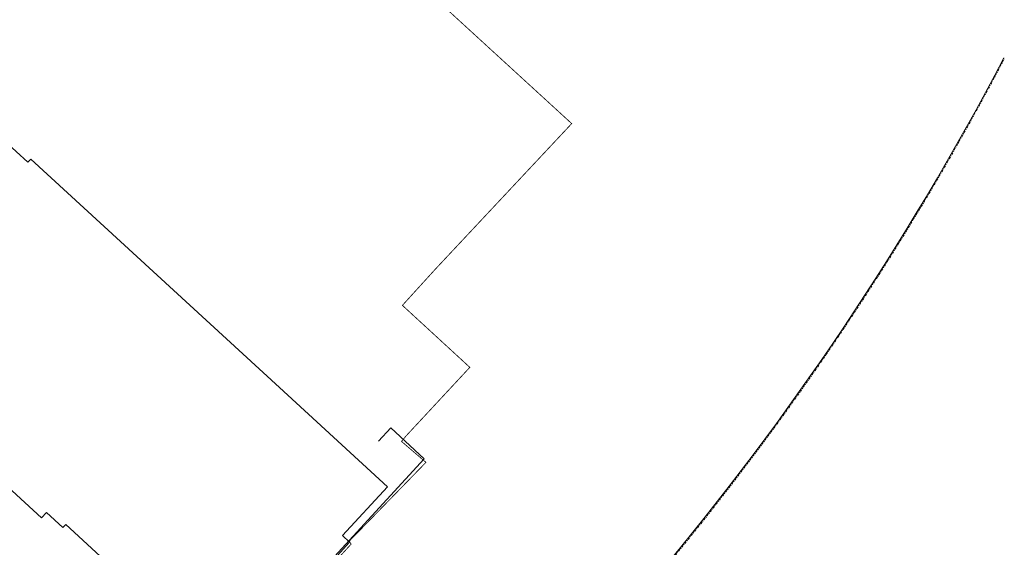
# Model space of a CAD drawing. Header units: metres. Extents: x 111546 to 149831, y 498798 to 507863.
# Tile 15 of 256: x 113462 to 113581, y 499029 to 499093. Entities that reach past the tile are written whole.
import ezdxf

# ---------------------------------------------------------------- set-up
doc = ezdxf.new("R2010")
doc.units = ezdxf.units.M
doc.linetypes.add('DASHDOT', pattern=[25.4, 12.7, -6.35, 0, -6.35])
for name, color, linetype, lineweight in [('0-kadastrale percelen', 253, 'AI-KADASTRAAL', 9), ('3-nw-band-ob 10x20', 7, 'Continuous', 13), ('3-nw-band-ob 10x20-achterkant', 7, 'DASHDOT', 13)]:
    doc.layers.add(name, color=color, linetype=linetype, lineweight=lineweight)
doc.layers.add('0-werkgrens', color=210, linetype='FENCELINE1')
doc.layers.add('T02_RASTER', color=252, linetype='Continuous')
doc.styles.get("Standard").update_dxf_attribs({"font": 'isocp-ie.shx'})
doc.linetypes.add('AI-KADASTRAAL', pattern='A,5.5,-2,["K",Standard,S=1.8,R=0,X=0,Y=-0.9],-2,5.5,-2,[5,NLCS.SHX,S=0.75,R=0,X=0,Y=0],-2', length=19)
doc.linetypes.add('FENCELINE1', pattern='A,6.35,-2.54,[133,ltypeshp.shx,S=2.54,R=0,X=-2.54,Y=0],-2.54,25.4', length=36.83)

msp = doc.modelspace()

# ---------------------------------------------------------------- linework, layer by layer
at = {"layer": '0-kadastrale percelen', "ltscale": 0.25}
msp.add_lwpolyline([(113444.9189, 499049.1866), (113445.8539, 499050.2046), (113464.6239, 499032.9526), (113465.2369, 499033.6196), (113467.2209, 499031.7956), (113467.5719, 499032.1776), (113473.3289, 499026.8776), (113487.6229, 499014.1476), (113501.9599, 499030.0076), (113501.0919, 499030.8166), (113506.5249, 499036.7206), (113493.4459, 499048.7516), (113463.3479, 499076.3796), (113462.9969, 499075.9956), (113460.1459, 499078.5976), (113456.4239, 499074.5216), (113449.7349, 499080.6706), (113451.4269, 499082.5116), (113435.5889, 499097.0686)], dxfattribs=at)
at = {"layer": '0-werkgrens', "ltscale": 0.1, "const_width": 0.1}
msp.add_lwpolyline([(113479.6253, 498979.0849), (113484.1208, 498984.0165, 0.40393508), (113483.9617, 498989.5088), (113475.8118, 498996.7717), (113485.7837, 499007.3529), (113482.9767, 499009.9327), (113486.9206, 499014.2296), (113487.4359, 499013.7567), (113502.1345, 499029.7874), (113501.918, 499030.152), (113511.2003, 499039.6849), (113508.2435, 499042.2183), (113508.2435, 499042.2183), (113508.7638, 499042.8517), (113516.5127, 499051.1829), (113508.3492, 499058.6848), (113512.2875, 499063.0094), (113528.8523, 499080.6824), (113484.3592, 499121.3964)], format="xyb", dxfattribs=at)
at = {"layer": '3-nw-band-ob 10x20'}
msp.add_lwpolyline([(113515.4286, 498996.4838), (113539.0105, 499025.7259, 0.05389091), (113581.1977, 499088.6346)], format="xyb", dxfattribs=at)
at = {"layer": '3-nw-band-ob 10x20-achterkant', "ltscale": 0.02}
msp.add_lwpolyline([(113515.5204, 498996.4383), (113539.0877, 499025.6624, 0.05383271), (113581.2486, 499088.5165)], format="xyb", dxfattribs=at)
at = {"layer": 'T02_RASTER', "ltscale": 0.25}
msp.add_lwpolyline([(113505.4519, 499042.2686), (113506.9379, 499043.8766), (113510.9859, 499040.0976), (113500.1139, 499028.3056), (113487.4749, 499014.2936), (113473.2119, 499027.0266)], dxfattribs=at)

doc.saveas('drawing.dxf')
